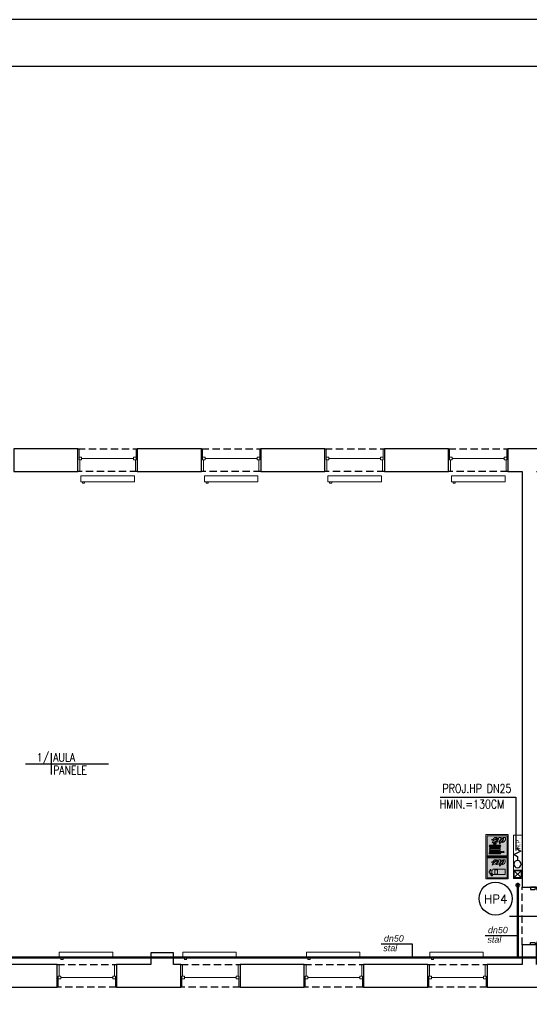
# Model space of a CAD drawing. Header units: millimetres. Extents: x 116 to 15750, y -6945 to 9999.
# Tile 145 of 150: x 5709 to 6590, y 8297 to 9999. Entities that reach past the tile are written whole.
import ezdxf
from ezdxf.enums import TextEntityAlignment as Align

# ---------------------------------------------------------------- set-up
doc = ezdxf.new("R2010")
doc.units = ezdxf.units.MM
doc.linetypes.add('DASHED', pattern=[19.05, 12.7, -6.35])
doc.linetypes.add('DASHED2', pattern=[0.375, 0.25, -0.125])
doc.layers.get('0').update_dxf_attribs({"color": 252})
doc.layers.add('1-EWAK2', color=252, linetype='Continuous', lineweight=0)
doc.layers.add('I-C.O', color=252, linetype='Continuous', lineweight=15)
for name, color, linetype in [('1-MEBLE', 252, 'Continuous'), ('1-OPIS', 252, 'Continuous'), ('1-OPIS-POM', 252, 'Continuous'), ('2-CZERWONY', 252, 'Continuous'), ('I-DRZWI', 252, 'Continuous'), ('I-NAD', 252, 'DASHED'), ('I-OKNA', 252, 'Continuous'), ('I-SCIANA', 252, 'Continuous'), ('IS opis woda', 7, 'DASHED2'), ('IS woda hydranty', 4, 'CIRC'), ('IS WODA opis', 2, 'Continuous'), ('TABELKA', 252, 'Continuous'), ('TABELKA A3', 252, 'Continuous')]:
    doc.layers.add(name, color=color, linetype=linetype)
doc.styles.add('Action', font='arial.ttf')
doc.styles.add('GENERATED_STYLE_6', font='ariali.ttf')
doc.styles.add('ROMANS', font='romans.shx', dxfattribs={"width": 0.75})
doc.styles.get("Standard").update_dxf_attribs({"font": 'simplex.shx'})
doc.styles.add('TECH', font='simplex.shx')
doc.linetypes.add('CIRC', pattern='A,7,-1,["~",Standard,S=1,R=0,X=-0.3,Y=-0.6],-1', length=9)

# ---------------------------------------------------------------- blocks, each defined once
blk = doc.blocks.new('OPIS-POM')
for p, q in [((0, 25), (0, -25)), ((-60, 0), (135, 0))]:
    blk.add_line(p, q)
at = {"style": 'ROMANS', "width": 0.8, "flags": 4}
blk.add_attdef('NR', text='', height=20, dxfattribs=at).set_placement((-5, 5), align=Align.RIGHT)
blk.add_attdef('NAZWA', (5, 5), '', height=20, dxfattribs=at)
blk.add_attdef('POW.', text='', height=20, dxfattribs=at).set_placement((-5, -5), align=Align.TOP_RIGHT)
blk.add_attdef('POSADZKA', text='', height=20, dxfattribs=at).set_placement((5, -5), align=Align.TOP_LEFT)
blk = doc.blocks.new('D90')
blk.add_line((32.6, 45), (-28, 45))
for points in [[(-9.2, 87.2), (-9.2, 90), (0, 90), (0, 86.3), (-6.4, 86.3), (-6.4, 87.2)], [(-72.6, 61.8), (-11.7, 0.9), (-10.6, 2), (-71.5, 62.9)], [(-9.2, 2.8), (-9.2, 0), (0, 0), (0, 3.7), (-6.4, 3.7), (-6.4, 2.8)]]:
    blk.add_lwpolyline(points, close=True)
blk.add_lwpolyline([(-11.3, 2.7), (-9.5, 4.5), (-68.6, 63.5), (-70.3, 61.8)])
blk.add_arc((-4.6, -14.5), 100.9, 92.6186, 129.3487)
blk = doc.blocks.new('hydrant 15x75')
at = {"linetype": 'Continuous', "lineweight": 15}
blk.add_line((-1.5, -73.5), (-13.5, -61.9), dxfattribs=at)
for points in [[(-15, -75), (-15, 0), (0, 0), (0, -75)], [(-15, -75), (-15, -60.5), (0, -60.5), (0, -75)], [(-13.5, -73.5), (-13.5, -61.9), (-1.5, -61.9), (-1.5, -73.5)]]:
    blk.add_lwpolyline(points, close=True, dxfattribs=at)
at = {"linetype": 'Continuous', "lineweight": 25}
blk.add_lwpolyline([(-8.1, -21.5), (-8.1, -24.6), (-2.3, -27.7), (-13.5, -33.9), (-8.1, -37), (-8.1, -44.1)], dxfattribs=at)
at = {"linetype": 'Continuous', "lineweight": 15}
blk.add_lwpolyline([(-13.5, -73.5), (-1.5, -61.9)], dxfattribs=at)
at = {"linetype": 'Continuous', "lineweight": 25}
blk.add_ellipse((-8.1, -50.3), major_axis=(-4.37, -4.37), ratio=1, start_param=3.926991, end_param=10.12291, dxfattribs=at)
at = {"linetype": 'Continuous', "lineweight": 25, "insert": (-6.8, -15), "char_height": 7.26, "attachment_point": 5, "rotation": 90, "style": 'Action'}
blk.add_mtext('H.P.', dxfattribs=at)
blk = doc.blocks.new('F001')
at = {"layer": '1-EWAK2'}
h = blk.add_hatch(color=256, dxfattribs=at)
h.paths.add_polyline_path([(0, 0), (-20, 0), (-20, -20), (0, -20)])
h.paths.add_polyline_path([(-1, -19), (-19, -19), (-19, -1), (-1, -1)], flags=16)
edge = h.paths.add_edge_path(flags=0)
edge.add_line((-2.75, -7.63), (-2.75, -9.65))
edge.add_spline(control_points=[(-2.75, -9.65), (-3.69, -8.87), (-5.28, -7.53), (-4.9, -5.54), (-4.75, -4.72)], knot_values=[0, 0, 0, 0, 3.34671, 5.693971, 5.693971, 5.693971, 5.693971], degree=3, periodic=0)
edge.add_spline(control_points=[(-4.75, -4.72), (-4.57, -5.46), (-4.26, -6.7), (-3.19, -7.36), (-2.75, -7.63)], knot_values=[0, 0, 0, 0, 2.168729, 3.6473, 3.6473, 3.6473, 3.6473], degree=3, periodic=0)
edge = h.paths.add_edge_path(flags=0)
edge.add_spline(control_points=[(-7.55, -5.63), (-6.87, -5.83), (-5.37, -6.28), (-4.91, -8.92), (-3.56, -10), (-2.84, -10.58)], knot_values=[0, 0, 0, 0, 1.982828, 4.37946, 7.072841, 7.072841, 7.072841, 7.072841], degree=3, periodic=0)
edge.add_spline(control_points=[(-2.84, -10.58), (-3.63, -10.54), (-5.11, -10.47), (-6.48, -8.7), (-6.54, -6.89), (-7.24, -6.02), (-7.55, -5.63)], knot_values=[0, 0, 0, 0, 2.275107, 4.228959, 6.036865, 7.501223, 7.501223, 7.501223, 7.501223], degree=3, periodic=0)
edge = h.paths.add_edge_path(flags=0)
edge.add_line((-2.75, -11.62), (-2.75, -13.55))
edge.add_spline(control_points=[(-2.75, -13.55), (-3.39, -13.37), (-4.84, -12.97), (-6.8, -11.34), (-6.97, -9.63), (-7.06, -8.79)], knot_values=[0, 0, 0, 0, 1.998113, 4.533827, 6.985336, 6.985336, 6.985336, 6.985336], degree=3, periodic=0)
edge.add_spline(control_points=[(-7.06, -8.79), (-6.41, -9.62), (-5.28, -11.08), (-3.5, -11.45), (-2.75, -11.62)], knot_values=[0, 0, 0, 0, 3.049151, 5.303344, 5.303344, 5.303344, 5.303344], degree=3, periodic=0)
edge = h.paths.add_edge_path(flags=0)
edge.add_spline(control_points=[(-8.62, -12.47), (-8.07, -12.71), (-6.95, -13.17), (-6.02, -14.8), (-4.49, -15.36), (-1.94, -14.31), (-4.67, -14.19), (-5.4, -12.81), (-6.99, -11.8), (-8.1, -12.26), (-8.61, -12.47)], knot_values=[0, 0, 0, 0, 1.77339, 3.562626, 5.197184, 6.78269, 8.441022, 9.870961, 11.707196, 13.307072, 13.307072, 13.307072, 13.307072], degree=3, periodic=0)
edge = h.paths.add_edge_path(flags=0)
edge.add_line((-2.75, -15.54), (-2.75, -17.45))
edge.add_line((-2.75, -17.45), (-4.6, -17.45))
edge.add_spline(control_points=[(-4.6, -17.45), (-5.14, -17.25), (-6.53, -16.76), (-6.91, -15.3), (-7.14, -14.42)], knot_values=[0, 0, 0, 0, 1.662854, 4.182871, 4.182871, 4.182871, 4.182871], degree=3, periodic=0)
edge.add_spline(control_points=[(-7.14, -14.42), (-6.29, -15.02), (-4.93, -15.98), (-3.34, -15.66), (-2.75, -15.54)], knot_values=[0, 0, 0, 0, 2.939188, 4.701286, 4.701286, 4.701286, 4.701286], degree=3, periodic=0)
h.paths.add_polyline_path([(-11.14, -6.94), (-11.14, -17.42), (-16.12, -17.42), (-16.12, -6.94, -0.414214), (-14.7, -5.51), (-14.35, -5.51), (-14.35, -4.41), (-14.78, -4.41), (-16.61, -5.65), (-16.61, -6.01), (-17.32, -6.01), (-17.32, -5.23), (-17.15, -4.85), (-14.78, -3.34), (-14.35, -3.34), (-14.35, -2.73), (-12.93, -2.73), (-12.93, -3.34), (-12.3, -3.34), (-11.59, -3.7), (-11.59, -4.27), (-12.3, -4.41), (-12.93, -4.41), (-12.93, -5.51), (-12.56, -5.51, -0.414214)], flags=0)
h.paths.add_polyline_path([(-11.65, -8.08), (-11.65, -10.48), (-15.65, -10.48), (-15.65, -8.08)], flags=0)
at = {"layer": '2-CZERWONY'}
h = blk.add_hatch(color=256, dxfattribs=at)
h.paths.add_polyline_path([(-19, -1), (-19, -19), (-1, -19), (-1, -1)])
edge = h.paths.add_edge_path(flags=16)
edge.add_spline(control_points=[(-4.75, -4.72), (-4.57, -5.46), (-4.26, -6.7), (-3.19, -7.36), (-2.75, -7.63)], knot_values=[0, 0, 0, 0, 2.168729, 3.6473, 3.6473, 3.6473, 3.6473], degree=3, periodic=0)
edge.add_line((-2.75, -7.63), (-2.75, -9.65))
edge.add_spline(control_points=[(-2.75, -9.65), (-3.69, -8.87), (-5.28, -7.53), (-4.9, -5.54), (-4.75, -4.72)], knot_values=[0, 0, 0, 0, 3.34671, 5.693971, 5.693971, 5.693971, 5.693971], degree=3, periodic=0)
edge = h.paths.add_edge_path(flags=16)
edge.add_spline(control_points=[(-7.55, -5.63), (-6.87, -5.83), (-5.37, -6.28), (-4.91, -8.92), (-3.56, -10), (-2.84, -10.58)], knot_values=[0, 0, 0, 0, 1.982828, 4.37946, 7.072841, 7.072841, 7.072841, 7.072841], degree=3, periodic=0)
edge.add_spline(control_points=[(-2.84, -10.58), (-3.63, -10.54), (-5.11, -10.47), (-6.48, -8.7), (-6.54, -6.89), (-7.24, -6.02), (-7.55, -5.63)], knot_values=[0, 0, 0, 0, 2.275107, 4.228959, 6.036865, 7.501223, 7.501223, 7.501223, 7.501223], degree=3, periodic=0)
edge = h.paths.add_edge_path(flags=16)
edge.add_spline(control_points=[(-7.06, -8.79), (-6.41, -9.62), (-5.28, -11.08), (-3.5, -11.45), (-2.75, -11.62)], knot_values=[0, 0, 0, 0, 3.049151, 5.303344, 5.303344, 5.303344, 5.303344], degree=3, periodic=0)
edge.add_line((-2.75, -11.62), (-2.75, -13.55))
edge.add_spline(control_points=[(-2.75, -13.55), (-3.39, -13.37), (-4.84, -12.97), (-6.8, -11.34), (-6.97, -9.63), (-7.06, -8.79)], knot_values=[0, 0, 0, 0, 1.998113, 4.533827, 6.985336, 6.985336, 6.985336, 6.985336], degree=3, periodic=0)
h.paths.add_polyline_path([(-11.59, -3.7), (-11.59, -4.27), (-12.3, -4.41), (-12.93, -4.41), (-12.93, -5.51), (-12.56, -5.51, -0.414214), (-11.14, -6.94), (-11.14, -17.42), (-16.12, -17.42), (-16.12, -6.94, -0.414214), (-14.7, -5.51), (-14.35, -5.51), (-14.35, -4.41), (-14.78, -4.41), (-16.61, -5.65), (-16.61, -6.01), (-17.32, -6.01), (-17.32, -5.23), (-17.15, -4.85), (-14.78, -3.34), (-14.35, -3.34), (-14.35, -2.73), (-12.93, -2.73), (-12.93, -3.34), (-12.3, -3.34)], flags=16)
h.paths.add_polyline_path([(-11.65, -8.08), (-11.65, -10.48), (-15.65, -10.48), (-15.65, -8.08)], flags=0)
edge = h.paths.add_edge_path(flags=16)
edge.add_spline(control_points=[(-8.62, -12.47), (-8.07, -12.71), (-6.95, -13.17), (-6.02, -14.8), (-4.49, -15.36), (-1.94, -14.31), (-4.67, -14.19), (-5.4, -12.81), (-6.99, -11.8), (-8.1, -12.26), (-8.61, -12.47)], knot_values=[0, 0, 0, 0, 1.77339, 3.562626, 5.197184, 6.78269, 8.441022, 9.870961, 11.707196, 13.307072, 13.307072, 13.307072, 13.307072], degree=3, periodic=0)
edge = h.paths.add_edge_path(flags=16)
edge.add_spline(control_points=[(-7.14, -14.42), (-6.29, -15.02), (-4.93, -15.98), (-3.34, -15.66), (-2.75, -15.54)], knot_values=[0, 0, 0, 0, 2.939188, 4.701286, 4.701286, 4.701286, 4.701286], degree=3, periodic=0)
edge.add_line((-2.75, -15.54), (-2.75, -17.45))
edge.add_line((-2.75, -17.45), (-4.6, -17.45))
edge.add_spline(control_points=[(-4.6, -17.45), (-5.14, -17.25), (-6.53, -16.76), (-6.91, -15.3), (-7.14, -14.42)], knot_values=[0, 0, 0, 0, 1.662854, 4.182871, 4.182871, 4.182871, 4.182871], degree=3, periodic=0)
at = {"layer": '1-EWAK2'}
for points in [[(-20, 0), (-20, -20), (0, -20), (0, 0), (-20, 0)], [(-15.65, -8.08), (-11.65, -8.08), (-11.65, -10.48), (-15.65, -10.48), (-15.65, -8.08)], [(-2.75, -7.63), (-2.75, -9.65)], [(-2.75, -15.54), (-2.75, -17.45), (-4.6, -17.45)], [(-2.75, -11.62), (-2.75, -13.55)]]:
    blk.add_lwpolyline(points, dxfattribs=at)
blk.add_lwpolyline([(-19, -1), (-19, -19), (-1, -19), (-1, -1)], close=True, dxfattribs=at)
blk.add_lwpolyline([(-12.93, -5.51), (-12.93, -4.41), (-12.3, -4.41), (-11.59, -4.27), (-11.59, -3.7), (-12.3, -3.34), (-12.93, -3.34), (-12.93, -2.73), (-14.35, -2.73), (-14.35, -3.34), (-14.78, -3.34), (-17.15, -4.85), (-17.32, -5.23), (-17.32, -6.01), (-16.61, -6.01), (-16.61, -5.65), (-14.78, -4.41), (-14.35, -4.41), (-14.35, -5.51), (-14.7, -5.51, 0.414214), (-16.12, -6.94), (-16.12, -17.42), (-11.14, -17.42), (-11.14, -6.94, 0.414214), (-12.56, -5.51), (-12.93, -5.51)], format="xyb", dxfattribs=at)
for points in [[(-7.55, -5.63), (-5.76, -6.48), (-4.7, -8.63), (-2.84, -10.58)], [(-7.55, -5.63), (-6.74, -6.85), (-6.29, -8.6), (-5.07, -10.13), (-2.84, -10.58)], [(-7.06, -8.79), (-4.9, -10.94), (-2.75, -11.62)], [(-7.06, -8.79), (-6.51, -11.18), (-4.63, -12.89), (-2.75, -13.55)], [(-4.75, -4.72), (-4.88, -7.07), (-2.75, -9.65)], [(-4.75, -4.72), (-3.93, -6.73), (-2.75, -7.63)], [(-8.61, -12.47), (-7.06, -12.09), (-5.45, -12.97), (-4.42, -13.96), (-2.84, -14.47), (-4.3, -15.09), (-5.87, -14.66), (-7.07, -13.33), (-8.62, -12.47)], [(-4.6, -17.45), (-6.09, -16.71), (-7.14, -14.42)], [(-2.75, -15.54), (-4.5, -15.72), (-7.14, -14.42)]]:
    blk.add_spline(points, degree=3, dxfattribs=at)
blk = doc.blocks.new('F002')
at = {"layer": '1-EWAK2'}
blk.add_hatch(color=256, dxfattribs=at).paths.add_polyline_path([(-19, 0), (-19, -1), (-1, -1), (-1, -19), (-19, -19), (-19, 0), (-20, 0), (-20, -20), (0, -20), (0, 0)])
h = blk.add_hatch(color=256, dxfattribs=at)
h.paths.add_polyline_path([(-17.33, -13.05, 0.218639), (-16.38, -13.3), (-16.38, -2.85, 0.335911), (-17.33, -3.14)])
h.paths.add_polyline_path([(-15.24, -3.79, 1), (-16.2, -3.79), (-16.2, -14.77), (-15.24, -14.77)])
h.paths.add_polyline_path([(-16.2, -15.82, 0.998763), (-15.24, -15.82), (-15.24, -15.34), (-16.2, -15.34)])
h.paths.add_polyline_path([(-15.06, -12.36, 1), (-14.1, -12.36), (-14.1, -3.79, 1), (-15.06, -3.79)])
h.paths.add_polyline_path([(-12.96, -3.79, 1), (-13.92, -3.79), (-13.92, -12.36, 1), (-12.96, -12.36)])
h.paths.add_polyline_path([(-11.82, -3.79, 1), (-12.78, -3.79), (-12.78, -12.36, 1), (-11.82, -12.36)])
h.paths.add_polyline_path([(-11.63, -12.36, 1), (-10.68, -12.36), (-10.68, -3.79, 1), (-11.63, -3.79)])
h.paths.add_polyline_path([(-10.5, -13.3, 0.218639), (-9.55, -13.05), (-9.55, -8.13), (-9.37, -8.13, 23.182717), (-9.36, -7.93, -0.000004), (-9.36, -7.93), (-9.55, -7.93), (-9.55, -3.14, 0.335911), (-10.5, -2.85)])
h.paths.add_polyline_path([(-9.17, -8.13), (-8.31, -8.13), (-8.31, -9.03, -0.36689)], flags=16)
h.paths.add_polyline_path([(-8.31, -7.12, 0.342037), (-9.16, -7.93), (-8.31, -7.93)], flags=16)
h.paths.add_polyline_path([(-8.11, -9.03, 0.36689), (-7.25, -8.13), (-8.11, -8.13)], flags=16)
h.paths.add_polyline_path([(-8.11, -7.93), (-8.11, -7.12, -0.342037), (-7.26, -7.93)], flags=16)
edge = h.paths.add_edge_path()
edge.add_spline(control_points=[(-2.68, -7.72), (-3.11, -7.46), (-4.18, -6.8), (-4.49, -5.56), (-4.67, -4.82)], knot_values=[0, 0, 0, 0, 1.478572, 3.6473, 3.6473, 3.6473, 3.6473], degree=3, periodic=0)
edge.add_spline(control_points=[(-4.67, -4.82), (-4.83, -5.64), (-5.2, -7.62), (-3.61, -8.96), (-2.68, -9.75)], knot_values=[0, 0, 0, 0, 2.347261, 5.693971, 5.693971, 5.693971, 5.693971], degree=3, periodic=0)
edge.add_line((-2.68, -9.75), (-2.68, -7.72))
edge = h.paths.add_edge_path()
edge.add_spline(control_points=[(-2.76, -10.67), (-3.48, -10.1), (-4.83, -9.01), (-5.29, -6.37), (-6.8, -5.93), (-7.48, -5.73)], knot_values=[0, 0, 0, 0, 2.69338, 5.090013, 7.072841, 7.072841, 7.072841, 7.072841], degree=3, periodic=0)
edge.add_spline(control_points=[(-7.48, -5.73), (-7.16, -6.11), (-6.46, -6.98), (-6.4, -8.79), (-5.03, -10.57), (-3.56, -10.64), (-2.76, -10.67)], knot_values=[0, 0, 0, 0, 1.464358, 3.272264, 5.226116, 7.501223, 7.501223, 7.501223, 7.501223], degree=3, periodic=0)
edge = h.paths.add_edge_path()
edge.add_spline(control_points=[(-6.99, -8.89), (-6.9, -9.73), (-6.72, -11.43), (-4.76, -13.06), (-3.31, -13.47), (-2.67, -13.65)], knot_values=[0, 0, 0, 0, 2.451509, 4.987223, 6.985336, 6.985336, 6.985336, 6.985336], degree=3, periodic=0)
edge.add_line((-2.67, -13.65), (-2.67, -11.71))
edge.add_spline(control_points=[(-2.67, -11.71), (-3.43, -11.55), (-5.21, -11.17), (-6.34, -9.72), (-6.99, -8.89)], knot_values=[0, 0, 0, 0, 2.254193, 5.303344, 5.303344, 5.303344, 5.303344], degree=3, periodic=0)
edge = h.paths.add_edge_path()
edge.add_spline(control_points=[(-8.55, -12.57), (-7.99, -12.8), (-6.87, -13.27), (-5.94, -14.89), (-4.42, -15.46), (-1.87, -14.4), (-4.59, -14.28), (-5.32, -12.9), (-6.91, -11.9), (-8.02, -12.36), (-8.54, -12.57)], knot_values=[0, 0, 0, 0, 1.77339, 3.562626, 5.197184, 6.78269, 8.441022, 9.870961, 11.707196, 13.307072, 13.307072, 13.307072, 13.307072], degree=3, periodic=0)
edge = h.paths.add_edge_path()
edge.add_spline(control_points=[(-7.06, -14.51), (-6.83, -15.39), (-6.45, -16.86), (-5.07, -17.35), (-4.52, -17.54)], knot_values=[0, 0, 0, 0, 2.520017, 4.182871, 4.182871, 4.182871, 4.182871], degree=3, periodic=0)
edge.add_line((-4.52, -17.54), (-2.67, -17.54))
edge.add_line((-2.67, -17.54), (-2.67, -15.64))
edge.add_spline(control_points=[(-2.67, -15.64), (-3.27, -15.76), (-4.86, -16.07), (-6.21, -15.11), (-7.06, -14.51)], knot_values=[0, 0, 0, 0, 1.762098, 4.701286, 4.701286, 4.701286, 4.701286], degree=3, periodic=0)
at = {"layer": '2-CZERWONY'}
h = blk.add_hatch(color=256, dxfattribs=at)
h.paths.add_polyline_path([(-19, -1), (-19, -19), (-1, -19), (-1, -1)])
edge = h.paths.add_edge_path(flags=16)
edge.add_spline(control_points=[(-4.67, -4.82), (-4.49, -5.56), (-4.18, -6.8), (-3.11, -7.46), (-2.68, -7.72)], knot_values=[0, 0, 0, 0, 2.168729, 3.6473, 3.6473, 3.6473, 3.6473], degree=3, periodic=0)
edge.add_line((-2.68, -7.72), (-2.68, -9.75))
edge.add_spline(control_points=[(-2.68, -9.75), (-3.61, -8.96), (-5.2, -7.62), (-4.83, -5.64), (-4.67, -4.82)], knot_values=[0, 0, 0, 0, 3.34671, 5.693971, 5.693971, 5.693971, 5.693971], degree=3, periodic=0)
edge = h.paths.add_edge_path(flags=16)
edge.add_spline(control_points=[(-7.48, -5.73), (-6.8, -5.93), (-5.29, -6.37), (-4.83, -9.01), (-3.48, -10.1), (-2.76, -10.67)], knot_values=[0, 0, 0, 0, 1.982828, 4.37946, 7.072841, 7.072841, 7.072841, 7.072841], degree=3, periodic=0)
edge.add_spline(control_points=[(-2.76, -10.67), (-3.56, -10.64), (-5.03, -10.57), (-6.4, -8.79), (-6.46, -6.98), (-7.16, -6.11), (-7.48, -5.73)], knot_values=[0, 0, 0, 0, 2.275107, 4.228959, 6.036865, 7.501223, 7.501223, 7.501223, 7.501223], degree=3, periodic=0)
h.paths.add_polyline_path([(-9.55, -7.93), (-9.36, -7.93, -23.180591), (-9.37, -8.13), (-9.55, -8.13), (-9.55, -13.05, -0.218639), (-10.5, -13.3), (-10.5, -2.85, -0.335911), (-9.55, -3.14)], flags=16)
h.paths.add_polyline_path([(-7.26, -7.93), (-8.11, -7.93), (-8.11, -7.12, -0.342037)], flags=0)
h.paths.add_polyline_path([(-8.31, -7.12, 0.342037), (-9.16, -7.93), (-8.31, -7.93)], flags=0)
h.paths.add_polyline_path([(-8.11, -9.03, 0.36689), (-7.25, -8.13), (-8.11, -8.13)], flags=0)
h.paths.add_polyline_path([(-10.68, -3.79), (-10.68, -12.36, -1), (-11.63, -12.36), (-11.63, -3.79, -1)], flags=16)
h.paths.add_polyline_path([(-8.31, -8.13), (-8.31, -9.03, -0.36689), (-9.17, -8.13)], flags=0)
edge = h.paths.add_edge_path(flags=16)
edge.add_spline(control_points=[(-6.99, -8.89), (-6.34, -9.72), (-5.21, -11.17), (-3.43, -11.55), (-2.67, -11.71)], knot_values=[0, 0, 0, 0, 3.049151, 5.303344, 5.303344, 5.303344, 5.303344], degree=3, periodic=0)
edge.add_line((-2.67, -11.71), (-2.67, -13.65))
edge.add_spline(control_points=[(-2.67, -13.65), (-3.31, -13.47), (-4.76, -13.06), (-6.72, -11.43), (-6.9, -9.73), (-6.99, -8.89)], knot_values=[0, 0, 0, 0, 1.998113, 4.533827, 6.985336, 6.985336, 6.985336, 6.985336], degree=3, periodic=0)
h.paths.add_polyline_path([(-11.82, -3.79), (-11.82, -12.36, -1), (-12.78, -12.36), (-12.78, -3.79, -1)], flags=16)
h.paths.add_polyline_path([(-12.96, -3.79), (-12.96, -12.36, -1), (-13.92, -12.36), (-13.92, -3.79, -1)], flags=16)
h.paths.add_polyline_path([(-14.1, -3.79), (-14.1, -12.36, -1), (-15.06, -12.36), (-15.06, -3.79, -1)], flags=16)
edge = h.paths.add_edge_path(flags=16)
edge.add_spline(control_points=[(-8.55, -12.57), (-7.99, -12.8), (-6.87, -13.27), (-5.94, -14.89), (-4.42, -15.46), (-1.87, -14.4), (-4.59, -14.28), (-5.32, -12.9), (-6.91, -11.9), (-8.02, -12.36), (-8.54, -12.57)], knot_values=[0, 0, 0, 0, 1.77339, 3.562626, 5.197184, 6.78269, 8.441022, 9.870961, 11.707196, 13.307072, 13.307072, 13.307072, 13.307072], degree=3, periodic=0)
h.paths.add_polyline_path([(-15.24, -3.79), (-15.24, -14.77), (-16.2, -14.77), (-16.2, -3.79, -1)], flags=16)
h.paths.add_polyline_path([(-16.38, -13.3, -0.218639), (-17.33, -13.05), (-17.33, -3.14, -0.335911), (-16.38, -2.85)], flags=16)
edge = h.paths.add_edge_path(flags=16)
edge.add_spline(control_points=[(-7.06, -14.51), (-6.21, -15.11), (-4.86, -16.07), (-3.27, -15.76), (-2.67, -15.64)], knot_values=[0, 0, 0, 0, 2.939188, 4.701286, 4.701286, 4.701286, 4.701286], degree=3, periodic=0)
edge.add_line((-2.67, -15.64), (-2.67, -17.54))
edge.add_line((-2.67, -17.54), (-4.52, -17.54))
edge.add_spline(control_points=[(-4.52, -17.54), (-5.07, -17.35), (-6.45, -16.86), (-6.83, -15.39), (-7.06, -14.51)], knot_values=[0, 0, 0, 0, 1.662854, 4.182871, 4.182871, 4.182871, 4.182871], degree=3, periodic=0)
h.paths.add_polyline_path([(-15.24, -15.34), (-15.24, -15.82, -1.001238), (-16.2, -15.82), (-16.2, -15.34)], flags=16)
at = {"layer": '1-EWAK2'}
for points in [[(-20, 0), (0, 0), (0, -20), (-20, -20), (-20, 0)], [(-15.24, -3.79), (-15.24, -14.77), (-16.2, -14.77), (-16.2, -3.79)], [(-15.06, -12.36), (-15.06, -3.79)], [(-14.1, -3.79), (-14.1, -12.36)], [(-13.92, -12.36), (-13.92, -3.79)], [(-12.96, -3.79), (-12.96, -12.36)], [(-12.78, -12.36), (-12.78, -3.79)], [(-11.82, -3.79), (-11.82, -12.36)], [(-11.63, -12.36), (-11.63, -3.79)], [(-10.68, -3.79), (-10.68, -12.36)], [(-9.55, -3.14), (-9.55, -7.93)], [(-9.55, -7.93), (-9.36, -7.93)], [(-9.55, -8.13), (-9.37, -8.13)], [(-9.17, -8.13), (-8.31, -8.13)], [(-9.16, -7.93), (-8.31, -7.93)], [(-8.31, -7.12), (-8.31, -7.93)], [(-8.31, -8.13), (-8.31, -9.03)], [(-8.11, -7.12), (-8.11, -7.93)], [(-8.11, -7.93), (-7.26, -7.93)], [(-8.11, -8.13), (-8.11, -9.03)], [(-8.11, -8.13), (-7.25, -8.13)], [(-2.68, -7.72), (-2.68, -9.75)], [(-15.24, -15.82), (-15.24, -15.34), (-16.2, -15.34), (-16.2, -15.82)], [(-2.67, -15.64), (-2.67, -17.54), (-4.52, -17.54)], [(-2.67, -11.71), (-2.67, -13.65)]]:
    blk.add_lwpolyline(points, dxfattribs=at)
blk.add_lwpolyline([(-19, -1), (-1, -1), (-1, -19), (-19, -19)], close=True, dxfattribs=at)
for points in [[(-17.33, -3.14), (-17.33, -13.05, 0.218639), (-16.38, -13.3), (-16.38, -2.85, 0.335911), (-17.33, -3.14, -1.468283)], [(-9.55, -8.13), (-9.55, -13.05, -0.218639), (-10.5, -13.3), (-10.5, -2.85, -0.335911), (-9.55, -3.14)]]:
    blk.add_lwpolyline(points, format="xyb", dxfattribs=at)
for centre, radius, start, end in [((-15.72, -3.79), 0.478, 0, 180), ((-14.58, -3.79), 0.478, 0, 180), ((-13.44, -3.79), 0.478, 0, 180), ((-12.3, -3.79), 0.478, 0, 180), ((-11.16, -3.79), 0.478, 0, 180), ((-8.21, -8.08), 1.16, 182.84969, 172.96896), ((-8.21, -8.08), 0.962, 183.44282, 264.03307), ((-8.21, -8.08), 0.962, 95.96693, 171.49727), ((-8.21, -8.08), 0.962, 8.50273, 84.03307), ((-8.21, -8.08), 0.962, 275.96693, 356.55718), ((-15.72, -15.82), 0.479, 180.07091, 359.92909), ((-14.58, -12.36), 0.478, 180, 0), ((-13.44, -12.36), 0.478, 180, 0), ((-12.3, -12.36), 0.478, 180, 0), ((-11.16, -12.36), 0.478, 180, 0)]:
    blk.add_arc(centre, radius, start, end, dxfattribs=at)
for points in [[(-7.48, -5.73), (-5.68, -6.57), (-4.62, -8.72), (-2.76, -10.67)], [(-7.48, -5.73), (-6.67, -6.95), (-6.22, -8.7), (-4.99, -10.22), (-2.76, -10.67)], [(-6.99, -8.89), (-4.82, -11.03), (-2.67, -11.71)], [(-6.99, -8.89), (-6.43, -11.27), (-4.56, -12.98), (-2.67, -13.65)], [(-4.67, -4.82), (-4.8, -7.16), (-2.68, -9.75)], [(-4.67, -4.82), (-3.85, -6.83), (-2.68, -7.72)], [(-8.54, -12.57), (-6.98, -12.18), (-5.37, -13.06), (-4.34, -14.05), (-2.76, -14.57), (-4.22, -15.19), (-5.8, -14.76), (-7, -13.43), (-8.55, -12.57)], [(-4.52, -17.54), (-6.01, -16.8), (-7.06, -14.51)], [(-2.67, -15.64), (-4.43, -15.81), (-7.06, -14.51)]]:
    blk.add_spline(points, degree=3, dxfattribs=at)

msp = doc.modelspace()

# ---------------------------------------------------------------- linework, layer by layer
at = {"layer": '1-OPIS'}
msp.add_lwpolyline([(6435.6, 8654.8), (6566.3, 8654.8), (6566.3, 8562.4)], dxfattribs=at)
at = {"layer": 'I-C.O'}
for points in [[(5814.4, 9210.4), (5906.9, 9210.4), (5906.9, 9199.9)], [(5814.4, 9210.4), (5814.4, 9199.9)], [(6028, 9210.4), (6120.5, 9210.4), (6120.5, 9199.9)], [(6028, 9210.4), (6028, 9199.9)], [(6241.6, 9210.4), (6334.1, 9210.4), (6334.1, 9199.9)], [(6241.6, 9210.4), (6241.6, 9199.9)], [(6455.3, 9210.4), (6547.8, 9210.4), (6547.8, 9199.9)], [(6455.3, 9210.4), (6455.3, 9199.9)], [(5814.4, 9199.9), (5906.9, 9199.9)], [(5817.2, 9199.9), (5817.2, 9197.5), (5820.9, 9197.5)], [(5820.9, 9199.9), (5820.9, 9197.5)], [(6028, 9199.9), (6120.5, 9199.9)], [(6030.8, 9199.9), (6030.8, 9197.5), (6034.5, 9197.5)], [(6034.5, 9199.9), (6034.5, 9197.5)], [(6241.6, 9199.9), (6334.1, 9199.9)], [(6244.4, 9199.9), (6244.4, 9197.5), (6248.1, 9197.5)], [(6248.1, 9199.9), (6248.1, 9197.5)], [(6455.3, 9199.9), (6547.8, 9199.9)], [(6458.1, 9199.9), (6458.1, 9197.5), (6461.7, 9197.5)], [(6461.7, 9199.9), (6461.7, 9197.5)], [(5777, 8386.7), (5869.5, 8386.7), (5869.5, 8376.2)], [(5777, 8386.7), (5777, 8376.2)], [(5777, 8376.2), (5869.5, 8376.2)], [(5779.8, 8376.2), (5779.8, 8373.8), (5783.6, 8373.8)], [(5783.6, 8376.2), (5783.6, 8373.8)], [(5990.7, 8386.7), (6083.1, 8386.7), (6083.1, 8376.2)], [(5990.7, 8386.7), (5990.7, 8376.2)], [(5990.7, 8376.2), (6083.1, 8376.2)], [(5993.4, 8376.2), (5993.4, 8373.8), (5997.2, 8373.8)], [(5997.2, 8376.2), (5997.2, 8373.8)], [(6204.3, 8386.7), (6296.7, 8386.7), (6296.7, 8376.2)], [(6204.3, 8386.7), (6204.3, 8376.2)], [(6204.3, 8376.2), (6296.7, 8376.2)], [(6207, 8376.2), (6207, 8373.8), (6210.8, 8373.8)], [(6210.8, 8376.2), (6210.8, 8373.8)], [(6417.9, 8386.7), (6510.3, 8386.7), (6510.3, 8376.2)], [(6417.9, 8386.7), (6417.9, 8376.2)], [(6417.9, 8376.2), (6510.3, 8376.2)], [(6420.6, 8376.2), (6420.6, 8373.8), (6424.4, 8373.8)], [(6424.4, 8376.2), (6424.4, 8373.8)]]:
    msp.add_lwpolyline(points, dxfattribs=at)
at = {"layer": 'I-NAD'}
for points in [[(5809.3, 9256.7), (5912, 9256.7)], [(6022.9, 9256.7), (6125.6, 9256.7)], [(6236.5, 9256.7), (6339.2, 9256.7)], [(6450.2, 9256.7), (6552.8, 9256.7)], [(5912, 9217.7), (5809.3, 9217.7)], [(6125.6, 9217.7), (6022.9, 9217.7)], [(6339.2, 9217.7), (6236.5, 9217.7)], [(6552.8, 9217.7), (6450.2, 9217.7)], [(6577.5, 8399.2), (6577.4, 8499.2)], [(5773.3, 8365.3), (5876.1, 8365.3)], [(5987, 8365.3), (6089.7, 8365.3)], [(6200.6, 8365.3), (6303.3, 8365.3)], [(6414.2, 8365.3), (6516.9, 8365.3)], [(5876.1, 8326.3), (5773.3, 8326.3)], [(6089.7, 8326.3), (5987, 8326.3)], [(6303.3, 8326.3), (6200.6, 8326.3)], [(6516.9, 8326.3), (6414.2, 8326.3)]]:
    msp.add_lwpolyline(points, dxfattribs=at)
at = {"layer": 'I-OKNA', "lineweight": 0}
for points in [[(5809.3, 9256.7), (5811.3, 9256.7)], [(5811.3, 9256.7), (5811.3, 9237.8), (5815.8, 9237.8)], [(5910, 9256.7), (5910, 9237.8)], [(5911.9, 9256.7), (5910, 9256.7)], [(6022.9, 9256.7), (6024.9, 9256.7)], [(6024.9, 9256.7), (6024.9, 9237.8), (6029.4, 9237.8)], [(6123.7, 9256.7), (6123.7, 9237.8)], [(6125.5, 9256.7), (6123.7, 9256.7)], [(6236.5, 9256.7), (6238.5, 9256.7)], [(6238.5, 9256.7), (6238.5, 9237.8), (6243, 9237.8)], [(6337.3, 9256.7), (6337.3, 9237.8)], [(6339.1, 9256.7), (6337.3, 9256.7)], [(6339.2, 9256.4), (6339.5, 9256.7)], [(6450.2, 9256.7), (6452.1, 9256.7)], [(6452.1, 9256.7), (6452.1, 9237.8), (6456.7, 9237.8)], [(6550.9, 9256.7), (6550.9, 9237.8)], [(6552.7, 9256.7), (6550.9, 9256.7)], [(5811.3, 9242.3), (5815.8, 9242.3)], [(5812.6, 9237.8), (5812.6, 9217.7)], [(5815.8, 9242.3), (5815.8, 9237.8)], [(5815.8, 9240.1), (5905.5, 9240.1)], [(5905.5, 9242.3), (5905.5, 9237.8)], [(5910, 9242.3), (5905.5, 9242.3)], [(5905.5, 9237.8), (5910, 9237.8)], [(5908.8, 9237.8), (5908.8, 9217.7)], [(6024.9, 9242.3), (6029.4, 9242.3)], [(6026.2, 9237.8), (6026.2, 9217.7)], [(6029.4, 9242.3), (6029.4, 9237.8)], [(6029.4, 9240.1), (6119.1, 9240.1)], [(6119.1, 9242.3), (6119.1, 9237.8)], [(6123.7, 9242.3), (6119.1, 9242.3)], [(6119.1, 9237.8), (6123.7, 9237.8)], [(6122.4, 9237.8), (6122.4, 9217.7)], [(6238.5, 9242.3), (6243, 9242.3)], [(6239.8, 9237.8), (6239.8, 9217.7)], [(6243, 9242.3), (6243, 9237.8)], [(6243, 9240.1), (6332.8, 9240.1)], [(6332.8, 9242.3), (6332.8, 9237.8)], [(6337.3, 9242.3), (6332.8, 9242.3)], [(6332.8, 9237.8), (6337.3, 9237.8)], [(6336, 9237.8), (6336, 9217.7)], [(6452.1, 9242.3), (6456.7, 9242.3)], [(6453.4, 9237.8), (6453.4, 9217.7)], [(6456.7, 9242.3), (6456.7, 9237.8)], [(6456.7, 9240.1), (6546.4, 9240.1)], [(6546.4, 9242.3), (6546.4, 9237.8)], [(6550.9, 9242.3), (6546.4, 9242.3)], [(6546.4, 9237.8), (6550.9, 9237.8)], [(6549.6, 9237.8), (6549.6, 9217.7)], [(5809.3, 9217.7), (5812.6, 9217.7)], [(5912, 9217.7), (5908.8, 9217.7)], [(6022.9, 9217.7), (6026.2, 9217.7)], [(6125.6, 9217.7), (6122.4, 9217.7)], [(6236.5, 9217.7), (6239.8, 9217.7)], [(6339.2, 9217.7), (6336, 9217.7)], [(6450.2, 9217.7), (6453.4, 9217.7)], [(6552.8, 9217.7), (6549.6, 9217.7)], [(5773.3, 8365.3), (5776.7, 8365.3)], [(5776.7, 8345.2), (5776.7, 8365.3)], [(5872.8, 8345.2), (5872.8, 8365.3)], [(5876.1, 8365.3), (5872.8, 8365.3)], [(5987, 8365.3), (5990.3, 8365.3)], [(5990.3, 8345.2), (5990.3, 8365.3)], [(6086.4, 8345.2), (6086.4, 8365.3)], [(6089.7, 8365.3), (6086.4, 8365.3)], [(6200.6, 8365.3), (6203.9, 8365.3)], [(6203.9, 8345.2), (6203.9, 8365.3)], [(6300.1, 8345.2), (6300.1, 8365.3)], [(6303.3, 8365.3), (6300.1, 8365.3)], [(6414.2, 8365.3), (6417.5, 8365.3)], [(6417.5, 8345.2), (6417.5, 8365.3)], [(6513.7, 8345.2), (6513.7, 8365.3)], [(6516.9, 8365.3), (6513.7, 8365.3)], [(5772.1, 8340.7), (5773.3, 8342)], [(5779.8, 8345.2), (5775.3, 8345.2)], [(5775.3, 8326.3), (5775.3, 8345.2)], [(5779.8, 8340.7), (5779.8, 8345.2)], [(5869.6, 8342.9), (5779.8, 8342.9)], [(5869.6, 8340.7), (5869.6, 8345.2)], [(5874.1, 8326.3), (5874.1, 8345.2), (5869.6, 8345.2)], [(5988.9, 8326.3), (5988.9, 8345.2), (5993.4, 8345.2)], [(5993.4, 8340.7), (5993.4, 8345.2)], [(5993.4, 8342.9), (6083.2, 8342.9)], [(6083.2, 8345.2), (6087.7, 8345.2)], [(6083.2, 8340.7), (6083.2, 8345.2)], [(6087.7, 8326.3), (6087.7, 8345.2)], [(6207, 8345.2), (6202.5, 8345.2)], [(6202.5, 8326.3), (6202.5, 8345.2)], [(6207, 8340.7), (6207, 8345.2)], [(6296.8, 8342.9), (6207, 8342.9)], [(6296.8, 8340.7), (6296.8, 8345.2)], [(6301.3, 8326.3), (6301.3, 8345.2), (6296.8, 8345.2)], [(6420.6, 8345.2), (6416.1, 8345.2)], [(6416.1, 8326.3), (6416.1, 8345.2)], [(6420.6, 8340.7), (6420.6, 8345.2)], [(6510.4, 8342.9), (6420.6, 8342.9)], [(6510.4, 8340.7), (6510.4, 8345.2)], [(6515, 8326.3), (6515, 8345.2), (6510.4, 8345.2)], [(5773.4, 8326.3), (5775.3, 8326.3)], [(5775.3, 8340.7), (5779.8, 8340.7)], [(5874.1, 8340.7), (5869.6, 8340.7)], [(5876.1, 8326.3), (5874.1, 8326.3)], [(5987, 8326.3), (5988.9, 8326.3)], [(5988.9, 8340.7), (5993.4, 8340.7)], [(6087.7, 8340.7), (6083.2, 8340.7)], [(6089.6, 8326.3), (6087.7, 8326.3)], [(6200.7, 8326.3), (6202.5, 8326.3)], [(6202.5, 8340.7), (6207, 8340.7)], [(6301.3, 8340.7), (6296.8, 8340.7)], [(6303.3, 8326.3), (6301.3, 8326.3)], [(6416.1, 8340.7), (6420.6, 8340.7)], [(6515, 8340.7), (6510.4, 8340.7)], [(6516.9, 8326.3), (6515, 8326.3)]]:
    msp.add_lwpolyline(points, dxfattribs=at)
at = {"layer": 'I-SCIANA', "linetype": 'Continuous', "lineweight": 25}
for points in [[(5698.4, 9217.7), (5809.3, 9217.7), (5809.3, 9256.7), (5698.4, 9256.7)], [(5912, 9217.7), (6022.9, 9217.7), (6022.9, 9256.7), (5912, 9256.7)], [(6125.6, 9217.7), (6236.5, 9217.7), (6236.5, 9256.7), (6125.6, 9256.7)], [(6339.2, 9217.7), (6450.2, 9217.7), (6450.2, 9256.7), (6339.2, 9256.7)], [(5662.4, 8326.3), (5773.3, 8326.3), (5773.3, 8365.3), (5662.4, 8365.3)], [(6089.7, 8326.3), (6200.6, 8326.3), (6200.6, 8365.3), (6089.7, 8365.3)], [(6303.3, 8326.3), (6414.2, 8326.3), (6414.2, 8365.3), (6303.3, 8365.3)]]:
    msp.add_lwpolyline(points, close=True, dxfattribs=at)
for points in [[(6602.2, 9217.7), (6663.8, 9217.7), (6663.8, 9256.7), (6552.8, 9256.7), (6552.8, 9217.7)], [(6552.8, 9217.7), (6577.4, 9217.7)], [(6577.4, 9217.7), (6577.4, 8529.6)], [(6577.4, 8529.6), (6577.4, 8499.2), (6602.2, 8499.2)], [(6602.2, 8365.3), (6602.2, 8399.2), (6577.4, 8399.2), (6577.4, 8365.3)], [(5974.7, 8365.3), (5974.7, 8385.8), (5935.6, 8385.8), (5935.6, 8365.3)], [(5935.6, 8365.3), (5876.1, 8365.3), (5876.1, 8326.3), (5987, 8326.3), (5987, 8365.3)], [(5987, 8365.3), (5974.7, 8365.3)], [(6577.4, 8365.3), (6516.9, 8365.3), (6516.9, 8326.3), (6658.7, 8326.3), (6658.7, 8365.3)]]:
    msp.add_lwpolyline(points, dxfattribs=at)
at = {"layer": 'IS opis woda'}
for p, q in [((6513.4, 8415.6), (6568, 8415.6)), ((6333.4, 8401), (6388, 8401)), ((6388, 8377.7), (6388, 8401))]:
    msp.add_line(p, q, dxfattribs=at)
at = {"layer": 'IS woda hydranty', "lineweight": 50, "ltscale": 10}
for p, q in [((6569.9, 8377.7), (6569.9, 8502.7)), ((6860.2, 8377.7), (4388.7, 8377.7))]:
    msp.add_line(p, q, dxfattribs=at)
msp.add_circle((6569.9, 8502.7), 2.5, dxfattribs=at)
at = {"layer": 'IS WODA opis'}
msp.add_circle((6531.5, 8479.3), 28.5, dxfattribs=at)
at = {"layer": 'TABELKA'}
for points in [[(116.6, 9999), (116.6, 7029), (8124.8, 7029), (8124.8, 9999)], [(116.6, 9999), (116.6, 7029), (8124.8, 7029), (8124.8, 9999)], [(264.4, 7080.8), (8067.6, 7080.8), (8067.6, 9918.3), (264.4, 9918.3)]]:
    msp.add_lwpolyline(points, close=True, dxfattribs=at)

# ---------------------------------------------------------------- block references
at = {"layer": '1-MEBLE'}
msp.add_blockref('hydrant 15x75', (6577.4, 8589.2), dxfattribs=at)
at = {"layer": '1-OPIS-POM', "xscale": 0.7338239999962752, "yscale": 0.7338239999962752, "zscale": 0.7338240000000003}
msp.add_blockref('OPIS-POM', (5763, 8712.5), dxfattribs=at).add_auto_attribs({'NR': '1/', 'NAZWA': 'AULA', 'POSADZKA': 'PANELE '})
at = {"layer": 'I-DRZWI', "xscale": -1.111111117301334, "yscale": 1.111111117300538, "zscale": 1.111111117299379}
msp.add_blockref('D90', (6592, 8399.2), dxfattribs=at)
at = {"layer": 'TABELKA A3', "xscale": 1.913625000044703, "yscale": 1.913624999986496, "zscale": 1.913625, "rotation": 90}
for name, p in [('F002', (6514.9, 8589.9)), ('F001', (6514.9, 8551.6))]:
    msp.add_blockref(name, p, dxfattribs=at)

# ---------------------------------------------------------------- texts
at = {"layer": '1-OPIS', "style": 'ROMANS', "width": 0.8}
for s, p in [('PROJ.HP DN25', (6558.9, 8662.2)), ('HMIN.=130CM', (6546.5, 8635.2))]:
    msp.add_text(s, height=15, dxfattribs=at).set_placement(p, align=Align.RIGHT)
at = {"layer": 'IS opis woda', "style": 'GENERATED_STYLE_6'}
for s, p in [('dn50', (6518.4, 8419.5)), ('dn50', (6338.5, 8404.9)), ('stal', (6517.5, 8403)), ('stal', (6337.5, 8388.4))]:
    msp.add_text(s, height=11, dxfattribs=at).set_placement(p)
at = {"layer": 'IS WODA opis', "style": 'TECH'}
msp.add_text('HP4', height=15, dxfattribs=at).set_placement((6511.6, 8471.1))

doc.saveas('drawing.dxf')
